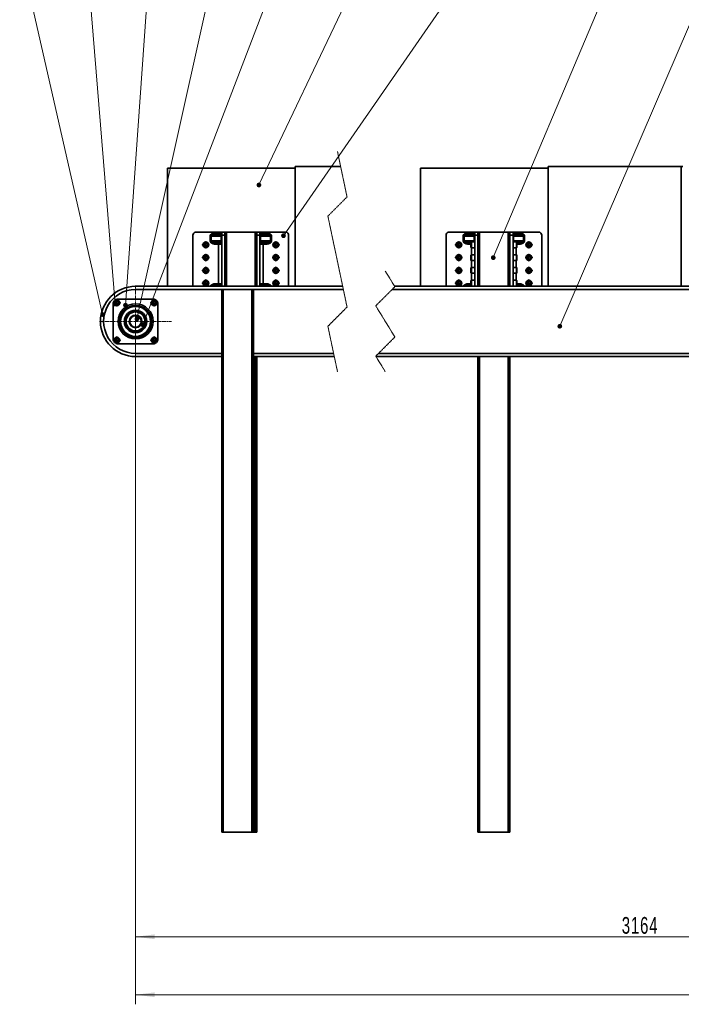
# Model space of a CAD drawing. Header units: millimetres. Extents: x -3920 to 13915, y -406 to 12209.
# Tile 11 of 88: x -1706 to 368, y 7554 to 10639. Entities that reach past the tile are written whole.
import ezdxf

# ---------------------------------------------------------------- set-up
doc = ezdxf.new("R2010")
doc.units = ezdxf.units.MM
doc.linetypes.add('HIDDEN', pattern=[1.905, 1.27, -0.635])
doc.linetypes.add('点画线', pattern=[18, 12, -2, 2, -2])
doc.layers.get('0').update_dxf_attribs({"lineweight": 35})
for name, color, linetype, lineweight in [('中心线层', 1, '点画线', 18), ('几何体', 7, 'Continuous', 35), ('尺寸线层', 3, 'Continuous', 18), ('折断线', 4, 'HIDDEN', 18), ('细实线层', 7, 'Continuous', 18)]:
    doc.layers.add(name, color=color, linetype=linetype, lineweight=lineweight)
doc.styles.add('标准', font='txt', dxfattribs={"width": 0.667})
doc.dimstyles.new('GB_尺寸', dxfattribs={"dimtxt": 3.5, "dimasz": 4, "dimexe": 2, "dimexo": 0, "dimtad": 1, "dimdsep": 46, "dimtxsty": '标准', "dimblk": '_CAXARROW', "dimcen": 0, "dimdle": 8, "dimazin": 2, "dimtfac": 0.707107, "dimtdec": 3, "dimtmove": 2, "dimatfit": 3, "dimfxl": 0, "dimfrac": 2, "dimtolj": 1, "dimarcsym": 0})

# ---------------------------------------------------------------- blocks, each defined once
blk = doc.blocks.new('*X5')
at = {"layer": '细实线层', "lineweight": 18}
h = blk.add_hatch(color=0, dxfattribs=at)
edge = h.paths.add_edge_path(flags=0)
edge.add_arc((0, 0), 7.5, 0, 360)
at = {"layer": '细实线层', "color": 0}
for p, q in [((-401.4, 1759.8), (-551.4, 1759.8)), ((0, 0), (-401.4, 1759.8))]:
    blk.add_line(p, q, dxfattribs=at)
at = {"layer": '细实线层', "color": 0, "lineweight": 18, "insert": (-476.4, 1782.3), "char_height": 75, "width": 255, "attachment_point": 8, "line_spacing_factor": 1.15057, "style": '标准'}
blk.add_mtext('\\T1.1;1', dxfattribs=at)
blk = doc.blocks.new('*X6')
at = {"layer": '细实线层', "lineweight": 18}
h = blk.add_hatch(color=0, dxfattribs=at)
edge = h.paths.add_edge_path(flags=0)
edge.add_arc((0, 0), 7.5, 0, 360)
at = {"layer": '细实线层', "color": 0}
for p, q in [((-141.4, 1727), (-291.4, 1727)), ((0, 0), (-141.4, 1727))]:
    blk.add_line(p, q, dxfattribs=at)
at = {"layer": '细实线层', "color": 0, "lineweight": 18, "insert": (-216.4, 1749.5), "char_height": 75, "width": 255, "attachment_point": 8, "line_spacing_factor": 1.15057, "style": '标准'}
blk.add_mtext('\\T1.1;2', dxfattribs=at)
blk = doc.blocks.new('*X7')
at = {"layer": '细实线层', "lineweight": 18}
h = blk.add_hatch(color=0, dxfattribs=at)
edge = h.paths.add_edge_path(flags=0)
edge.add_arc((0, 0), 7.5, 0, 360)
at = {"layer": '细实线层', "color": 0}
for p, q in [((0, 0), (121.7, 1730.5)), ((121.7, 1730.5), (271.7, 1730.5))]:
    blk.add_line(p, q, dxfattribs=at)
at = {"layer": '细实线层', "color": 0, "lineweight": 18, "insert": (196.7, 1753), "char_height": 75, "width": 255, "attachment_point": 8, "line_spacing_factor": 1.15057, "style": '标准'}
blk.add_mtext('\\T1.1;3', dxfattribs=at)
blk = doc.blocks.new('*X8')
at = {"layer": '细实线层', "lineweight": 18}
h = blk.add_hatch(color=0, dxfattribs=at)
edge = h.paths.add_edge_path(flags=0)
edge.add_arc((0, 0), 7.5, 0, 360)
at = {"layer": '细实线层', "color": 0}
for p, q in [((0, 0), (394.2, 1773.8)), ((394.2, 1773.8), (544.2, 1773.8))]:
    blk.add_line(p, q, dxfattribs=at)
at = {"layer": '细实线层', "color": 0, "lineweight": 18, "insert": (469.2, 1796.3), "char_height": 75, "width": 255, "attachment_point": 8, "line_spacing_factor": 1.15057, "style": '标准'}
blk.add_mtext('\\T1.1;4', dxfattribs=at)
blk = doc.blocks.new('*X9')
at = {"layer": '细实线层', "lineweight": 18}
h = blk.add_hatch(color=0, dxfattribs=at)
edge = h.paths.add_edge_path(flags=0)
edge.add_arc((0, 0), 7.5, 0, 360)
at = {"layer": '细实线层', "color": 0}
for p, q in [((0, 0), (686.8, 1791.9)), ((686.8, 1791.9), (836.8, 1791.9))]:
    blk.add_line(p, q, dxfattribs=at)
at = {"layer": '细实线层', "color": 0, "lineweight": 18, "insert": (761.8, 1814.4), "char_height": 75, "width": 255, "attachment_point": 8, "line_spacing_factor": 1.15057, "style": '标准'}
blk.add_mtext('\\T1.1;5', dxfattribs=at)
blk = doc.blocks.new('*X10')
at = {"layer": '细实线层', "lineweight": 18}
h = blk.add_hatch(color=0, dxfattribs=at)
edge = h.paths.add_edge_path(flags=0)
edge.add_arc((0, 0), 7.5, 0, 360)
at = {"layer": '细实线层', "color": 0}
for p, q in [((0, 0), (644.2, 1353.9)), ((644.2, 1353.9), (794.2, 1353.9))]:
    blk.add_line(p, q, dxfattribs=at)
at = {"layer": '细实线层', "color": 0, "lineweight": 18, "insert": (719.2, 1376.4), "char_height": 75, "width": 255, "attachment_point": 8, "line_spacing_factor": 1.15057, "style": '标准'}
blk.add_mtext('\\T1.1;6', dxfattribs=at)
blk = doc.blocks.new('*X11')
at = {"layer": '细实线层', "lineweight": 18}
h = blk.add_hatch(color=0, dxfattribs=at)
edge = h.paths.add_edge_path(flags=0)
edge.add_arc((0, 0), 7.5, 0, 360)
at = {"layer": '细实线层', "color": 0}
for p, q in [((0, 0), (1048.7, 1512.9)), ((1048.7, 1512.9), (1198.7, 1512.9))]:
    blk.add_line(p, q, dxfattribs=at)
at = {"layer": '细实线层', "color": 0, "lineweight": 18, "insert": (1123.7, 1535.4), "char_height": 75, "width": 255, "attachment_point": 8, "line_spacing_factor": 1.15057, "style": '标准'}
blk.add_mtext('\\T1.1;7', dxfattribs=at)
blk = doc.blocks.new('*X12')
at = {"layer": '细实线层', "lineweight": 18}
h = blk.add_hatch(color=0, dxfattribs=at)
edge = h.paths.add_edge_path(flags=0)
edge.add_arc((0, 0), 7.5, 0, 360)
at = {"layer": '细实线层', "color": 0}
for p, q in [((0, 0), (667.1, 1581.6)), ((667.1, 1581.6), (817.1, 1581.6))]:
    blk.add_line(p, q, dxfattribs=at)
at = {"layer": '细实线层', "color": 0, "lineweight": 18, "insert": (742.1, 1604.1), "char_height": 75, "width": 255, "attachment_point": 8, "line_spacing_factor": 1.15057, "style": '标准'}
blk.add_mtext('\\T1.1;8', dxfattribs=at)
blk = doc.blocks.new('*X13')
at = {"layer": '细实线层', "lineweight": 18}
h = blk.add_hatch(color=0, dxfattribs=at)
edge = h.paths.add_edge_path(flags=0)
edge.add_arc((0, 0), 7.5, 0, 360)
at = {"layer": '细实线层', "color": 0}
for p, q in [((0, 0), (772.4, 1796.5)), ((772.4, 1796.5), (922.4, 1796.5))]:
    blk.add_line(p, q, dxfattribs=at)
at = {"layer": '细实线层', "color": 0, "lineweight": 18, "insert": (847.4, 1819), "char_height": 75, "width": 255, "attachment_point": 8, "line_spacing_factor": 1.15057, "style": '标准'}
blk.add_mtext('\\T1.1;9', dxfattribs=at)
blk = doc.blocks.new('*X119')
at = {"layer": '尺寸线层', "linetype": 'Continuous'}
for points in [[(-1342.7, 7584.1), (-1282.7, 7591.6), (-1282.7, 7576.6)], [(2450.7, 7584.1), (2390.7, 7591.6), (2390.7, 7576.6)]]:
    blk.add_hatch(color=0, dxfattribs=at).paths.add_polyline_path(points, flags=0)
at = {"layer": '尺寸线层', "color": 0, "linetype": 'Continuous'}
for p, q in [((-1342.7, 9693.9), (-1342.7, 7554.1)), ((2450.7, 9693.9), (2450.7, 7554.1)), ((-1342.7, 7584.1), (2450.7, 7584.1))]:
    blk.add_line(p, q, dxfattribs=at)
at = {"layer": '尺寸线层', "color": 0, "insert": (554, 7619.5), "char_height": 52.5, "width": 248.416, "attachment_point": 5, "line_spacing_factor": 1.15057, "style": '标准'}
blk.add_mtext('\\T1.1;21000', dxfattribs=at)
blk = doc.blocks.new('_CAXARROW')
blk.add_hatch(color=0).paths.add_polyline_path([(0, 0), (-1, 0.125), (-1, -0.125)], flags=0)
blk = doc.blocks.new('*X120')
at = {"layer": '尺寸线层', "linetype": 'Continuous'}
for points in [[(-1342.7, 7765.8), (-1282.7, 7758.3), (-1282.7, 7773.3)], [(1820.7, 7765.8), (1760.7, 7758.3), (1760.7, 7773.3)]]:
    blk.add_hatch(color=0, dxfattribs=at).paths.add_polyline_path(points, flags=0)
at = {"layer": '尺寸线层', "color": 0, "linetype": 'Continuous'}
for p, q in [((-1342.7, 9693.9), (-1342.7, 7735.8)), ((1820.7, 9709), (1820.7, 7735.8)), ((1820.7, 7765.8), (-1342.7, 7765.8))]:
    blk.add_line(p, q, dxfattribs=at)
at = {"layer": '尺寸线层', "color": 0, "insert": (239, 7801.1), "char_height": 52.5, "width": 188.3, "attachment_point": 5, "line_spacing_factor": 1.15057, "style": '标准'}
blk.add_mtext('\\T1.1;3164', dxfattribs=at)

msp = doc.modelspace()

# ---------------------------------------------------------------- linework, layer by layer
at = {"layer": '中心线层'}
for p, q in [((-1122.736, 9921.895), (-1122.736, 9945.895)), ((-902.736, 9921.895), (-902.736, 9945.895)), ((-329.326, 9921.895), (-329.326, 9945.895)), ((-109.325, 9921.895), (-109.325, 9945.895)), ((-1134.736, 9933.895), (-1110.736, 9933.895)), ((-1122.736, 9881.895), (-1122.736, 9905.895)), ((-914.736, 9933.895), (-890.736, 9933.895)), ((-902.736, 9881.895), (-902.736, 9905.895)), ((-341.326, 9933.895), (-317.326, 9933.895)), ((-329.326, 9881.895), (-329.326, 9905.895)), ((-121.326, 9933.895), (-97.325, 9933.895)), ((-109.325, 9881.895), (-109.325, 9905.895)), ((-1134.736, 9893.895), (-1110.736, 9893.895)), ((-914.736, 9893.895), (-890.736, 9893.895)), ((-341.326, 9893.895), (-317.326, 9893.895)), ((-121.326, 9893.895), (-97.325, 9893.895)), ((-1134.736, 9853.895), (-1110.736, 9853.895)), ((-1122.736, 9841.895), (-1122.736, 9865.895)), ((-914.736, 9853.895), (-890.736, 9853.895)), ((-902.736, 9841.895), (-902.736, 9865.895)), ((-341.326, 9853.895), (-317.326, 9853.895)), ((-329.326, 9841.895), (-329.326, 9865.895)), ((-121.326, 9853.895), (-97.325, 9853.895)), ((-109.325, 9841.895), (-109.325, 9865.895)), ((-1134.736, 9813.895), (-1110.736, 9813.895)), ((-1122.736, 9801.895), (-1122.736, 9825.895)), ((-914.736, 9813.895), (-890.736, 9813.895)), ((-902.736, 9801.895), (-902.736, 9825.895)), ((-341.326, 9813.895), (-317.326, 9813.895)), ((-329.326, 9801.895), (-329.326, 9825.895)), ((-121.326, 9813.895), (-97.325, 9813.895)), ((-109.325, 9801.895), (-109.325, 9825.895)), ((-1342.736, 9580.895), (-1342.736, 9806.895)), ((-1413.072, 9752.231), (-1389.072, 9752.231)), ((-1401.072, 9740.231), (-1401.072, 9764.231)), ((-1296.4, 9752.231), (-1272.4, 9752.231)), ((-1284.4, 9740.231), (-1284.4, 9764.231)), ((-1455.736, 9693.895), (-1229.736, 9693.895)), ((-1413.072, 9635.559), (-1389.072, 9635.559)), ((-1401.072, 9623.559), (-1401.072, 9647.559)), ((-1296.4, 9635.559), (-1272.4, 9635.559)), ((-1284.4, 9623.559), (-1284.4, 9647.559))]:
    msp.add_line(p, q, dxfattribs=at)
at = {"layer": '几何体'}
for p, q in [((-1242.736, 10173.895), (-1242.736, 9803.895)), ((-1242.736, 10173.895), (-842.736, 10173.895)), ((-842.736, 10173.895), (-842.736, 10178.895)), ((-842.736, 10178.895), (-699.634, 10178.895)), ((-842.736, 9803.895), (-842.736, 10173.895)), ((-449.325, 10173.895), (-449.325, 9803.895)), ((-449.325, 10173.895), (-49.325, 10173.895)), ((-49.325, 10173.895), (-49.325, 10178.895)), ((-49.325, 10178.895), (368.169, 10178.895)), ((-49.325, 9803.895), (-49.325, 10173.895)), ((368.169, 9803.895), (368.169, 10178.895)), ((368.169, 10178.895), (372.584, 10178.895)), ((-1082.736, 9973.895), (-1152.736, 9973.895)), ((-1094.807, 9966.395), (-1094.807, 9971.395)), ((-1094.807, 9971.395), (-1082.736, 9971.395)), ((-1094.807, 9966.395), (-1077.736, 9966.395)), ((-1082.736, 9973.895), (-1082.736, 9971.395)), ((-1072.736, 9973.895), (-1082.736, 9973.895)), ((-1082.736, 9966.395), (-1082.736, 9971.395)), ((-1082.736, 9971.395), (-1072.736, 9971.395)), ((-1072.736, 9963.895), (-1072.736, 9973.895)), ((-1072.736, 9973.895), (-1062.736, 9973.895)), ((-1062.736, 9973.895), (-1062.736, 9972.555)), ((-1062.736, 9973.895), (-1057.736, 9973.895)), ((-1062.736, 9972.555), (-1062.736, 9963.895)), ((-1057.736, 9973.895), (-967.736, 9973.895)), ((-1057.736, 9973.895), (-1057.736, 9803.895)), ((-967.736, 9973.895), (-962.736, 9973.895)), ((-967.736, 9973.895), (-967.736, 9803.895)), ((-962.736, 9973.895), (-962.736, 9972.555)), ((-962.736, 9973.895), (-952.736, 9973.895)), ((-962.736, 9963.895), (-962.736, 9972.555)), ((-952.736, 9973.895), (-952.736, 9963.895)), ((-942.736, 9973.895), (-952.736, 9973.895)), ((-952.736, 9971.395), (-942.736, 9971.395)), ((-947.736, 9966.395), (-930.665, 9966.395)), ((-942.736, 9971.395), (-942.736, 9973.895)), ((-872.736, 9973.895), (-942.736, 9973.895)), ((-942.736, 9971.395), (-942.736, 9966.395)), ((-942.736, 9971.395), (-930.665, 9971.395)), ((-930.665, 9971.395), (-930.665, 9966.395)), ((-289.325, 9973.895), (-359.325, 9973.895)), ((-301.396, 9966.395), (-301.396, 9971.395)), ((-301.396, 9971.395), (-289.325, 9971.395)), ((-301.396, 9966.395), (-284.326, 9966.395)), ((-289.325, 9973.895), (-289.325, 9971.395)), ((-279.325, 9973.895), (-289.325, 9973.895)), ((-289.325, 9966.395), (-289.325, 9971.395)), ((-289.325, 9971.395), (-279.325, 9971.395)), ((-279.325, 9963.895), (-279.325, 9973.895)), ((-279.325, 9973.895), (-269.325, 9973.895)), ((-269.325, 9973.895), (-269.325, 9972.555)), ((-269.325, 9973.895), (-264.326, 9973.895)), ((-269.325, 9972.555), (-269.325, 9963.895)), ((-264.326, 9973.895), (-174.325, 9973.895)), ((-264.326, 9973.895), (-264.326, 9803.895)), ((-174.325, 9973.895), (-169.325, 9973.895)), ((-174.325, 9973.895), (-174.325, 9803.895)), ((-169.325, 9973.895), (-169.325, 9972.555)), ((-169.325, 9973.895), (-159.326, 9973.895)), ((-169.325, 9963.895), (-169.325, 9972.555)), ((-159.326, 9973.895), (-159.326, 9963.895)), ((-149.325, 9973.895), (-159.326, 9973.895)), ((-159.326, 9971.395), (-149.325, 9971.395)), ((-154.325, 9966.395), (-137.254, 9966.395)), ((-149.325, 9971.395), (-149.325, 9973.895)), ((-79.326, 9973.895), (-149.325, 9973.895)), ((-149.325, 9971.395), (-149.325, 9966.395)), ((-149.325, 9971.395), (-137.254, 9971.395)), ((-137.254, 9971.395), (-137.254, 9966.395)), ((-1162.736, 9803.895), (-1162.736, 9963.895)), ((-1128.296, 9935.45), (-1124.169, 9939.488)), ((-1126.863, 9929.857), (-1128.296, 9935.45)), ((-1124.169, 9939.488), (-1118.609, 9937.933)), ((-1118.609, 9937.933), (-1117.176, 9932.34)), ((-1105.414, 9961.395), (-1108.949, 9961.395)), ((-1108.949, 9946.395), (-1108.949, 9961.395)), ((-1105.414, 9946.395), (-1108.949, 9946.395)), ((-1074.2, 9961.395), (-1105.414, 9961.395)), ((-1105.414, 9961.395), (-1105.414, 9946.395)), ((-1105.414, 9946.395), (-1074.2, 9946.395)), ((-1077.736, 9941.395), (-1094.807, 9941.395)), ((-1094.807, 9936.395), (-1094.807, 9941.395)), ((-1082.736, 9936.395), (-1094.807, 9936.395)), ((-1082.736, 9936.395), (-1082.736, 9941.395)), ((-1072.736, 9936.395), (-1082.736, 9936.395)), ((-1082.736, 9936.395), (-1082.736, 9811.395)), ((-1072.736, 9961.395), (-1074.2, 9961.395)), ((-1074.2, 9946.395), (-1074.2, 9961.395)), ((-1072.736, 9946.395), (-1074.2, 9946.395)), ((-1062.736, 9963.895), (-1072.736, 9963.895)), ((-1072.736, 9963.895), (-1072.736, 9803.895)), ((-1062.736, 9963.895), (-1062.736, 9803.895)), ((-952.736, 9963.895), (-962.736, 9963.895)), ((-962.736, 9803.895), (-962.736, 9963.895)), ((-952.736, 9803.895), (-952.736, 9963.895)), ((-951.272, 9961.395), (-952.736, 9961.395)), ((-951.272, 9946.395), (-952.736, 9946.395)), ((-942.736, 9936.395), (-952.736, 9936.395)), ((-951.272, 9961.395), (-951.272, 9946.395)), ((-920.058, 9961.395), (-951.272, 9961.395)), ((-951.272, 9946.395), (-920.058, 9946.395)), ((-930.665, 9941.395), (-947.736, 9941.395)), ((-942.736, 9941.395), (-942.736, 9936.395)), ((-942.736, 9811.395), (-942.736, 9936.395)), ((-930.665, 9936.395), (-942.736, 9936.395)), ((-930.665, 9941.395), (-930.665, 9936.395)), ((-920.058, 9946.395), (-920.058, 9961.395)), ((-916.523, 9961.395), (-920.058, 9961.395)), ((-916.523, 9946.395), (-920.058, 9946.395)), ((-916.523, 9961.395), (-916.523, 9946.395)), ((-908.28, 9935.506), (-904.112, 9939.502)), ((-906.903, 9929.899), (-908.28, 9935.506)), ((-904.112, 9939.502), (-898.569, 9937.891)), ((-898.569, 9937.891), (-897.192, 9932.284)), ((-862.736, 9963.895), (-862.736, 9803.895)), ((-369.326, 9803.895), (-369.326, 9963.895)), ((-334.886, 9935.45), (-330.759, 9939.488)), ((-333.452, 9929.857), (-334.886, 9935.45)), ((-330.759, 9939.488), (-325.199, 9937.933)), ((-325.199, 9937.933), (-323.765, 9932.34)), ((-312.003, 9961.395), (-315.539, 9961.395)), ((-315.539, 9946.395), (-315.539, 9961.395)), ((-312.003, 9946.395), (-315.539, 9946.395)), ((-312.003, 9961.395), (-312.003, 9946.395)), ((-280.79, 9961.395), (-312.003, 9961.395)), ((-312.003, 9946.395), (-280.79, 9946.395)), ((-291.325, 9941.395), (-301.396, 9941.395)), ((-301.396, 9936.395), (-301.396, 9941.395)), ((-291.325, 9936.395), (-301.396, 9936.395)), ((-291.325, 9926.395), (-291.325, 9941.395)), ((-279.325, 9942.895), (-289.825, 9942.895)), ((-289.825, 9942.895), (-289.825, 9924.895)), ((-279.325, 9961.395), (-280.79, 9961.395)), ((-280.79, 9946.395), (-280.79, 9961.395)), ((-279.325, 9946.395), (-280.79, 9946.395)), ((-269.325, 9963.895), (-279.325, 9963.895)), ((-279.325, 9963.895), (-279.325, 9803.895)), ((-269.325, 9963.895), (-269.325, 9803.895)), ((-159.326, 9963.895), (-169.325, 9963.895)), ((-169.325, 9803.895), (-169.325, 9963.895)), ((-159.326, 9803.895), (-159.326, 9963.895)), ((-157.861, 9961.395), (-159.326, 9961.395)), ((-157.861, 9946.395), (-159.326, 9946.395)), ((-148.826, 9942.895), (-159.326, 9942.895)), ((-157.861, 9961.395), (-157.861, 9946.395)), ((-126.648, 9961.395), (-157.861, 9961.395)), ((-157.861, 9946.395), (-126.648, 9946.395)), ((-148.826, 9924.895), (-148.826, 9942.895)), ((-137.254, 9941.395), (-147.325, 9941.395)), ((-147.325, 9941.395), (-147.325, 9926.395)), ((-137.254, 9936.395), (-147.325, 9936.395)), ((-137.254, 9941.395), (-137.254, 9936.395)), ((-126.648, 9946.395), (-126.648, 9961.395)), ((-123.112, 9961.395), (-126.648, 9961.395)), ((-123.112, 9946.395), (-126.648, 9946.395)), ((-123.112, 9961.395), (-123.112, 9946.395)), ((-114.87, 9935.506), (-110.702, 9939.502)), ((-113.493, 9929.899), (-114.87, 9935.506)), ((-110.702, 9939.502), (-105.158, 9937.891)), ((-105.158, 9937.891), (-103.781, 9932.284)), ((-69.325, 9963.895), (-69.325, 9803.895)), ((-1121.302, 9928.302), (-1126.863, 9929.857)), ((-1117.176, 9932.34), (-1121.302, 9928.302)), ((-901.359, 9928.288), (-906.903, 9929.899)), ((-897.192, 9932.284), (-901.359, 9928.288)), ((-327.892, 9928.302), (-333.452, 9929.857)), ((-323.765, 9932.34), (-327.892, 9928.302)), ((-289.825, 9924.895), (-279.325, 9924.895)), ((-289.325, 9924.895), (-289.325, 9902.895)), ((-159.326, 9924.895), (-148.826, 9924.895)), ((-149.325, 9902.895), (-149.325, 9924.895)), ((-107.949, 9928.288), (-113.493, 9929.899)), ((-103.781, 9932.284), (-107.949, 9928.288)), ((-1128.296, 9895.45), (-1124.169, 9899.488)), ((-1126.863, 9889.857), (-1128.296, 9895.45)), ((-1121.302, 9888.302), (-1126.863, 9889.857)), ((-1124.169, 9899.488), (-1118.609, 9897.933)), ((-1117.176, 9892.34), (-1121.302, 9888.302)), ((-1118.609, 9897.933), (-1117.176, 9892.34)), ((-908.28, 9895.506), (-904.112, 9899.502)), ((-906.903, 9889.899), (-908.28, 9895.506)), ((-901.359, 9888.288), (-906.903, 9889.899)), ((-904.112, 9899.502), (-898.569, 9897.891)), ((-897.192, 9892.284), (-901.359, 9888.288)), ((-898.569, 9897.891), (-897.192, 9892.284)), ((-334.886, 9895.45), (-330.759, 9899.488)), ((-333.452, 9889.857), (-334.886, 9895.45)), ((-327.892, 9888.302), (-333.452, 9889.857)), ((-330.759, 9899.488), (-325.199, 9897.933)), ((-323.765, 9892.34), (-327.892, 9888.302)), ((-325.199, 9897.933), (-323.765, 9892.34)), ((-291.325, 9886.395), (-291.325, 9901.395)), ((-279.325, 9902.895), (-289.825, 9902.895)), ((-289.825, 9902.895), (-289.825, 9884.895)), ((-289.825, 9884.895), (-279.325, 9884.895)), ((-289.325, 9884.895), (-289.325, 9862.895)), ((-148.826, 9902.895), (-159.326, 9902.895)), ((-159.326, 9884.895), (-148.826, 9884.895)), ((-149.325, 9862.895), (-149.325, 9884.895)), ((-148.826, 9884.895), (-148.826, 9902.895)), ((-147.325, 9901.395), (-147.325, 9886.395)), ((-114.87, 9895.506), (-110.702, 9899.502)), ((-113.493, 9889.899), (-114.87, 9895.506)), ((-107.949, 9888.288), (-113.493, 9889.899)), ((-110.702, 9899.502), (-105.158, 9897.891)), ((-103.781, 9892.284), (-107.949, 9888.288)), ((-105.158, 9897.891), (-103.781, 9892.284)), ((-1128.296, 9855.45), (-1124.169, 9859.488)), ((-1126.863, 9849.857), (-1128.296, 9855.45)), ((-1121.302, 9848.302), (-1126.863, 9849.857)), ((-1124.169, 9859.488), (-1118.609, 9857.933)), ((-1117.176, 9852.34), (-1121.302, 9848.302)), ((-1118.609, 9857.933), (-1117.176, 9852.34)), ((-908.28, 9855.506), (-904.112, 9859.502)), ((-906.903, 9849.899), (-908.28, 9855.506)), ((-901.359, 9848.288), (-906.903, 9849.899)), ((-904.112, 9859.502), (-898.569, 9857.891)), ((-897.192, 9852.284), (-901.359, 9848.288)), ((-898.569, 9857.891), (-897.192, 9852.284)), ((-334.886, 9855.45), (-330.759, 9859.488)), ((-333.452, 9849.857), (-334.886, 9855.45)), ((-327.892, 9848.302), (-333.452, 9849.857)), ((-330.759, 9859.488), (-325.199, 9857.933)), ((-323.765, 9852.34), (-327.892, 9848.302)), ((-325.199, 9857.933), (-323.765, 9852.34)), ((-291.325, 9846.395), (-291.325, 9861.395)), ((-279.325, 9862.895), (-289.825, 9862.895)), ((-289.825, 9862.895), (-289.825, 9844.895)), ((-289.825, 9844.895), (-279.325, 9844.895)), ((-289.325, 9844.895), (-289.325, 9822.895)), ((-148.826, 9862.895), (-159.326, 9862.895)), ((-159.326, 9844.895), (-148.826, 9844.895)), ((-149.325, 9822.895), (-149.325, 9844.895)), ((-148.826, 9844.895), (-148.826, 9862.895)), ((-147.325, 9861.395), (-147.325, 9846.395)), ((-114.87, 9855.506), (-110.702, 9859.502)), ((-113.493, 9849.899), (-114.87, 9855.506)), ((-107.949, 9848.288), (-113.493, 9849.899)), ((-110.702, 9859.502), (-105.158, 9857.891)), ((-103.781, 9852.284), (-107.949, 9848.288)), ((-105.158, 9857.891), (-103.781, 9852.284)), ((-1128.296, 9815.45), (-1124.169, 9819.488)), ((-1126.863, 9809.857), (-1128.296, 9815.45)), ((-1124.169, 9819.488), (-1118.609, 9817.933)), ((-1117.176, 9812.34), (-1121.302, 9808.302)), ((-1118.609, 9817.933), (-1117.176, 9812.34)), ((-1094.807, 9806.395), (-1094.807, 9811.395)), ((-1094.807, 9811.395), (-1082.736, 9811.395)), ((-1082.736, 9811.395), (-1072.736, 9811.395)), ((-1082.736, 9806.395), (-1082.736, 9811.395)), ((-952.736, 9811.395), (-942.736, 9811.395)), ((-942.736, 9811.395), (-942.736, 9806.395)), ((-942.736, 9811.395), (-930.665, 9811.395)), ((-930.665, 9811.395), (-930.665, 9806.395)), ((-908.28, 9815.506), (-904.112, 9819.502)), ((-906.903, 9809.899), (-908.28, 9815.506)), ((-904.112, 9819.502), (-898.569, 9817.891)), ((-897.192, 9812.284), (-901.359, 9808.288)), ((-898.569, 9817.891), (-897.192, 9812.284)), ((-334.886, 9815.45), (-330.759, 9819.488)), ((-333.452, 9809.857), (-334.886, 9815.45)), ((-330.759, 9819.488), (-325.199, 9817.933)), ((-323.765, 9812.34), (-327.892, 9808.302)), ((-325.199, 9817.933), (-323.765, 9812.34)), ((-301.396, 9806.395), (-301.396, 9811.395)), ((-301.396, 9811.395), (-291.325, 9811.395)), ((-291.325, 9806.395), (-291.325, 9821.395)), ((-279.325, 9822.895), (-289.825, 9822.895)), ((-289.825, 9822.895), (-289.825, 9804.895)), ((-148.826, 9822.895), (-159.326, 9822.895)), ((-148.826, 9804.895), (-148.826, 9822.895)), ((-147.325, 9821.395), (-147.325, 9806.395)), ((-147.325, 9811.395), (-137.254, 9811.395)), ((-137.254, 9811.395), (-137.254, 9806.395)), ((-114.87, 9815.506), (-110.702, 9819.502)), ((-113.493, 9809.899), (-114.87, 9815.506)), ((-110.702, 9819.502), (-105.158, 9817.891)), ((-103.781, 9812.284), (-107.949, 9808.288)), ((-105.158, 9817.891), (-103.781, 9812.284)), ((-1342.736, 9803.895), (-693.348, 9803.895)), ((-1342.736, 9793.895), (-1072.736, 9793.895)), ((-1121.302, 9808.302), (-1126.863, 9809.857)), ((-1094.807, 9806.395), (-1077.736, 9806.395)), ((-1072.736, 9793.895), (-1072.736, 8093.895)), ((-1072.736, 9793.895), (-1067.736, 9793.895)), ((-1067.736, 9793.895), (-1067.736, 8093.895)), ((-1067.736, 9793.895), (-977.736, 9793.895)), ((-977.736, 9793.895), (-977.736, 8093.895)), ((-977.736, 9793.895), (-972.736, 9793.895)), ((-972.736, 9793.895), (-972.736, 8093.895)), ((-972.736, 9793.895), (-691.243, 9793.895)), ((-947.736, 9806.395), (-930.665, 9806.395)), ((-901.359, 9808.288), (-906.903, 9809.899)), ((-538.469, 9793.895), (1754.838, 9793.895)), ((-530.386, 9803.895), (1783.855, 9803.895)), ((-327.892, 9808.302), (-333.452, 9809.857)), ((-301.396, 9806.395), (-291.325, 9806.395)), ((-289.825, 9804.895), (-279.325, 9804.895)), ((-159.326, 9804.895), (-148.826, 9804.895)), ((-147.325, 9806.395), (-137.254, 9806.395)), ((-107.949, 9808.288), (-113.493, 9809.899)), ((-1406.843, 9752.037), (-1404.126, 9757.131)), ((-1403.788, 9747.137), (-1406.843, 9752.037)), ((-1404.126, 9757.131), (-1398.356, 9757.326)), ((-1398.356, 9757.326), (-1395.303, 9752.426)), ((-1395.303, 9752.426), (-1398.019, 9747.332)), ((-1397.736, 9763.895), (-1287.736, 9763.895)), ((-1289.494, 9754.948), (-1284.594, 9758.002)), ((-1289.3, 9749.178), (-1289.494, 9754.948)), ((-1284.594, 9758.002), (-1279.5, 9755.285)), ((-1279.305, 9749.515), (-1284.205, 9746.461)), ((-1279.5, 9755.285), (-1279.305, 9749.515)), ((-1412.736, 9638.895), (-1412.736, 9748.895)), ((-1398.019, 9747.332), (-1403.788, 9747.137)), ((-1325.415, 9723.895), (-1360.057, 9723.895)), ((-1356.518, 9724.246), (-1356.635, 9723.898)), ((-1321.71, 9719.76), (-1322.858, 9719.505)), ((-1284.205, 9746.461), (-1289.3, 9749.178)), ((-1272.736, 9748.895), (-1272.736, 9638.895)), ((-1375.664, 9690.911), (-1375.91, 9690.634)), ((-1365.788, 9672.712), (-1365.286, 9672.959)), ((-1360.057, 9663.895), (-1325.415, 9663.895)), ((-1354.958, 9663.877), (-1354.604, 9662.746)), ((-1329.734, 9663.202), (-1328.421, 9663.792)), ((-1406.167, 9638.275), (-1401.267, 9641.329)), ((-1405.972, 9632.505), (-1406.167, 9638.275)), ((-1400.878, 9629.788), (-1405.972, 9632.505)), ((-1401.267, 9641.329), (-1396.172, 9638.613)), ((-1395.978, 9632.842), (-1400.878, 9629.788)), ((-1396.172, 9638.613), (-1395.978, 9632.842)), ((-1290.169, 9635.364), (-1287.453, 9640.458)), ((-1287.116, 9630.464), (-1290.169, 9635.364)), ((-1287.453, 9640.458), (-1281.684, 9640.653)), ((-1281.346, 9630.659), (-1287.116, 9630.464)), ((-1281.684, 9640.653), (-1278.629, 9635.753)), ((-1278.629, 9635.753), (-1281.346, 9630.659)), ((-1287.736, 9623.895), (-1397.736, 9623.895)), ((-1072.736, 9593.895), (-1342.736, 9593.895)), ((-1072.736, 9583.895), (-1342.736, 9583.895)), ((-721.782, 9593.895), (-972.736, 9593.895)), ((-719.679, 9583.895), (-972.736, 9583.895)), ((-967.736, 9583.895), (-967.736, 8093.895)), ((-962.736, 9583.895), (-962.736, 8093.895)), ((1670.675, 9583.895), (-588.927, 9583.895)), ((1670.675, 9593.895), (-580.844, 9593.895)), ((-269.325, 9583.895), (-269.325, 8093.895)), ((-264.326, 9583.895), (-264.326, 8093.895)), ((-174.325, 9583.895), (-174.325, 8093.895)), ((-169.325, 9583.895), (-169.325, 8093.895)), ((-1072.736, 8093.895), (-1067.736, 8093.895)), ((-1067.736, 8093.895), (-977.736, 8093.895)), ((-977.736, 8093.895), (-972.736, 8093.895)), ((-972.736, 8093.895), (-967.736, 8093.895)), ((-967.736, 8093.895), (-962.736, 8093.895)), ((-269.325, 8093.895), (-264.326, 8093.895)), ((-264.326, 8093.895), (-174.325, 8093.895)), ((-174.325, 8093.895), (-169.325, 8093.895))]:
    msp.add_line(p, q, dxfattribs=at)
for points in [[(-1094.807, 9971.395), (-1097.263, 9971.243), (-1099.644, 9970.792), (-1101.878, 9970.055), (-1103.898, 9969.055), (-1105.64, 9967.823), (-1107.054, 9966.395), (-1108.096, 9964.815), (-1108.734, 9963.131), (-1108.949, 9961.395)], [(-1105.414, 9961.395), (-1105.253, 9962.263), (-1104.774, 9963.105), (-1103.992, 9963.895), (-1102.932, 9964.609), (-1101.625, 9965.225), (-1100.111, 9965.725), (-1098.435, 9966.093), (-1096.649, 9966.319), (-1094.807, 9966.395)], [(-1077.736, 9966.395), (-1077.122, 9966.319), (-1076.526, 9966.093), (-1075.968, 9965.725), (-1075.463, 9965.225), (-1075.027, 9964.609), (-1074.674, 9963.895), (-1074.414, 9963.105), (-1074.254, 9962.263), (-1074.2, 9961.395)], [(-951.272, 9961.395), (-951.217, 9962.263), (-951.058, 9963.105), (-950.798, 9963.895), (-950.444, 9964.609), (-950.008, 9965.225), (-949.504, 9965.725), (-948.945, 9966.093), (-948.35, 9966.319), (-947.736, 9966.395)], [(-916.523, 9961.395), (-916.737, 9963.131), (-917.375, 9964.815), (-918.418, 9966.395), (-919.831, 9967.823), (-921.574, 9969.055), (-923.594, 9970.055), (-925.828, 9970.792), (-928.209, 9971.243), (-930.665, 9971.395)], [(-930.665, 9966.395), (-928.595, 9966.299), (-926.606, 9966.014), (-924.772, 9965.552), (-923.165, 9964.931), (-921.846, 9964.173), (-920.866, 9963.308), (-920.262, 9962.37), (-920.058, 9961.395)], [(-301.396, 9971.395), (-303.852, 9971.243), (-306.233, 9970.792), (-308.467, 9970.055), (-310.487, 9969.055), (-312.23, 9967.823), (-313.644, 9966.395), (-314.686, 9964.815), (-315.324, 9963.131), (-315.539, 9961.395)], [(-312.003, 9961.395), (-311.842, 9962.263), (-311.364, 9963.105), (-310.582, 9963.895), (-309.522, 9964.609), (-308.214, 9965.225), (-306.7, 9965.725), (-305.024, 9966.093), (-303.238, 9966.319), (-301.396, 9966.395)], [(-284.326, 9966.395), (-283.711, 9966.319), (-283.116, 9966.093), (-282.557, 9965.725), (-282.053, 9965.225), (-281.617, 9964.609), (-281.264, 9963.895), (-281.003, 9963.105), (-280.844, 9962.263), (-280.79, 9961.395)], [(-157.861, 9961.395), (-157.807, 9962.263), (-157.648, 9963.105), (-157.387, 9963.895), (-157.034, 9964.609), (-156.598, 9965.225), (-156.093, 9965.725), (-155.535, 9966.093), (-154.939, 9966.319), (-154.325, 9966.395)], [(-123.112, 9961.395), (-123.327, 9963.131), (-123.965, 9964.815), (-125.007, 9966.395), (-126.421, 9967.823), (-128.164, 9969.055), (-130.183, 9970.055), (-132.418, 9970.792), (-134.798, 9971.243), (-137.254, 9971.395)], [(-137.254, 9966.395), (-135.185, 9966.299), (-133.195, 9966.014), (-131.361, 9965.552), (-129.754, 9964.931), (-128.435, 9964.173), (-127.455, 9963.308), (-126.851, 9962.37), (-126.648, 9961.395)], [(-1108.949, 9946.395), (-1108.734, 9944.659), (-1108.096, 9942.975), (-1107.054, 9941.395), (-1105.64, 9939.967), (-1103.898, 9938.735), (-1101.878, 9937.735), (-1099.644, 9936.998), (-1097.263, 9936.547), (-1094.807, 9936.395)], [(-1105.414, 9946.395), (-1105.21, 9945.42), (-1104.606, 9944.482), (-1103.626, 9943.617), (-1102.307, 9942.859), (-1100.7, 9942.238), (-1098.866, 9941.776), (-1096.876, 9941.491), (-1094.807, 9941.395)], [(-1077.736, 9941.395), (-1077.046, 9941.491), (-1076.383, 9941.776), (-1075.772, 9942.238), (-1075.236, 9942.859), (-1074.796, 9943.617), (-1074.469, 9944.482), (-1074.268, 9945.42), (-1074.2, 9946.395)], [(-951.272, 9946.395), (-951.204, 9945.42), (-951.003, 9944.482), (-950.676, 9943.617), (-950.236, 9942.859), (-949.7, 9942.238), (-949.089, 9941.776), (-948.426, 9941.491), (-947.736, 9941.395)], [(-930.665, 9941.395), (-928.823, 9941.471), (-927.037, 9941.697), (-925.361, 9942.065), (-923.847, 9942.565), (-922.539, 9943.181), (-921.479, 9943.895), (-920.698, 9944.685), (-920.219, 9945.527), (-920.058, 9946.395)], [(-930.665, 9936.395), (-928.209, 9936.547), (-925.828, 9936.998), (-923.594, 9937.735), (-921.574, 9938.735), (-919.831, 9939.967), (-918.418, 9941.395), (-917.375, 9942.975), (-916.737, 9944.659), (-916.523, 9946.395)], [(-315.539, 9946.395), (-315.324, 9944.659), (-314.686, 9942.975), (-313.644, 9941.395), (-312.23, 9939.967), (-310.487, 9938.735), (-308.467, 9937.735), (-306.233, 9936.998), (-303.852, 9936.547), (-301.396, 9936.395)], [(-312.003, 9946.395), (-311.799, 9945.42), (-311.196, 9944.482), (-310.215, 9943.617), (-308.896, 9942.859), (-307.289, 9942.238), (-305.456, 9941.776), (-303.466, 9941.491), (-301.396, 9941.395)], [(-137.254, 9941.395), (-135.413, 9941.471), (-133.627, 9941.697), (-131.951, 9942.065), (-130.436, 9942.565), (-129.129, 9943.181), (-128.069, 9943.895), (-127.287, 9944.685), (-126.809, 9945.527), (-126.648, 9946.395)], [(-137.254, 9936.395), (-134.798, 9936.547), (-132.418, 9936.998), (-130.183, 9937.735), (-128.164, 9938.735), (-126.421, 9939.967), (-125.007, 9941.395), (-123.965, 9942.975), (-123.327, 9944.659), (-123.112, 9946.395)], [(-1094.807, 9811.395), (-1097.263, 9811.243), (-1099.644, 9810.792), (-1101.878, 9810.055), (-1103.898, 9809.055), (-1105.64, 9807.823), (-1107.054, 9806.395), (-1108.096, 9804.815), (-1108.5, 9803.895)], [(-916.972, 9803.895), (-917.375, 9804.815), (-918.418, 9806.395), (-919.831, 9807.823), (-921.574, 9809.055), (-923.594, 9810.055), (-925.828, 9810.792), (-928.209, 9811.243), (-930.665, 9811.395)], [(-301.396, 9811.395), (-303.852, 9811.243), (-306.233, 9810.792), (-308.467, 9810.055), (-310.487, 9809.055), (-312.23, 9807.823), (-313.644, 9806.395), (-314.686, 9804.815), (-315.09, 9803.895)], [(-123.561, 9803.895), (-123.965, 9804.815), (-125.007, 9806.395), (-126.421, 9807.823), (-128.164, 9809.055), (-130.183, 9810.055), (-132.418, 9810.792), (-134.798, 9811.243), (-137.254, 9811.395)], [(-281.264, 9803.895), (-281.386, 9804.173), (-281.801, 9804.895)], [(-156.85, 9804.895), (-157.265, 9804.173), (-157.387, 9803.895)], [(-1332.474, 9725.609), (-1333.551, 9724.869), (-1334.359, 9723.937)], [(-1308.095, 9693.895), (-1310.347, 9697.796), (-1312.631, 9701.752), (-1314.995, 9705.846), (-1317.371, 9709.962), (-1321.399, 9716.94), (-1325.415, 9723.895)], [(-1377.377, 9693.895), (-1375.125, 9689.994), (-1372.841, 9686.038), (-1370.477, 9681.944), (-1368.101, 9677.828), (-1364.073, 9670.85), (-1360.057, 9663.895)], [(-1310.21, 9686.603), (-1311.052, 9687.613), (-1311.505, 9687.982)], [(-1309.772, 9698.845), (-1310.924, 9699.483), (-1311.372, 9699.635)], [(-1364.557, 9671.592), (-1364.95, 9670.453), (-1365.054, 9669.136)], [(-1334.766, 9661.529), (-1334.306, 9662.515), (-1334.045, 9663.887)], [(-1321.988, 9669.819), (-1320.849, 9669.466), (-1320.142, 9669.388)]]:
    msp.add_lwpolyline(points, dxfattribs=at)
for centre, radius in [((-1122.736, 9933.895), 9), ((-1122.736, 9933.895), 7.5), ((-902.736, 9933.895), 9), ((-902.736, 9933.895), 7.5), ((-329.326, 9933.895), 9), ((-329.325, 9933.895), 7.5), ((-109.325, 9933.895), 9), ((-109.325, 9933.895), 7.5), ((-1122.736, 9893.895), 9), ((-1122.736, 9893.895), 7.5), ((-902.736, 9893.895), 9), ((-902.736, 9893.895), 7.5), ((-329.326, 9893.895), 9), ((-329.325, 9893.895), 7.5), ((-109.325, 9893.895), 9), ((-109.325, 9893.895), 7.5), ((-1122.736, 9853.895), 9), ((-1122.736, 9853.895), 7.5), ((-902.736, 9853.895), 9), ((-902.736, 9853.895), 7.5), ((-329.326, 9853.895), 9), ((-329.325, 9853.895), 7.5), ((-109.325, 9853.895), 9), ((-109.325, 9853.895), 7.5), ((-1122.736, 9813.895), 9), ((-1122.736, 9813.895), 7.5), ((-902.736, 9813.895), 9), ((-902.736, 9813.895), 7.5), ((-329.326, 9813.895), 9), ((-329.325, 9813.895), 7.5), ((-109.325, 9813.895), 9), ((-109.325, 9813.895), 7.5), ((-1401.072, 9752.231), 9), ((-1401.072, 9752.231), 7.5), ((-1284.4, 9752.231), 9), ((-1284.4, 9752.231), 7.5), ((-1342.736, 9693.895), 55), ((-1342.736, 9693.895), 50), ((-1342.736, 9693.895), 47), ((-1342.736, 9693.895), 35), ((-1342.736, 9693.895), 29.625), ((-1342.736, 9693.895), 20), ((-1342.736, 9693.895), 18), ((-1401.072, 9635.559), 9), ((-1401.072, 9635.559), 7.5), ((-1284.4, 9635.559), 9), ((-1284.4, 9635.559), 7.5)]:
    msp.add_circle(centre, radius, dxfattribs=at)
for centre, radius, start, end in [((-1152.736, 9963.895), 10, 90.002022, 180.002077), ((-1077.736, 9971.396), 5.001, 270.006468, 359.992166), ((-947.737, 9971.394), 4.999, 179.989178, 270.012188), ((-872.736, 9963.895), 10, 359.997923, 89.997978), ((-359.325, 9963.895), 10, 90.001221, 179.997413), ((-284.325, 9971.395), 5, 269.99714, 0.001494), ((-154.326, 9971.395), 5, 179.998506, 270.00286), ((-79.325, 9963.895), 10, 359.997923, 90.003443), ((-1122.736, 9933.895), 5, 134.375122, 194.377691), ((-1122.736, 9933.895), 5, 74.376504, 134.377192), ((-1122.736, 9933.895), 5.001, 14.381454, 74.376373), ((-1122.736, 9933.895), 5, 314.375122, 14.377691), ((-1077.736, 9936.394), 5.001, 0.007834, 89.993532), ((-947.737, 9936.396), 4.999, 89.987812, 180.010822), ((-902.736, 9933.895), 5, 133.796431, 193.79676), ((-902.736, 9933.896), 4.999, 73.79174, 133.800993), ((-902.735, 9933.896), 4.999, 13.787718, 73.803997), ((-902.736, 9933.895), 5, 313.796594, 13.796979), ((-329.326, 9933.895), 5, 134.375122, 194.377691), ((-329.326, 9933.895), 5, 74.376504, 134.377192), ((-329.326, 9933.894), 5.001, 14.381454, 74.376373), ((-329.325, 9933.895), 5, 314.375122, 14.377691), ((-289.825, 9941.395), 1.501, 90.015262, 179.980185), ((-286.992, 9946.29), 6.203, 326.812529, 0.967039), ((-151.659, 9946.29), 6.203, 179.032961, 213.187471), ((-148.825, 9941.395), 1.5, 359.988724, 90.015829), ((-109.325, 9933.895), 5, 133.796431, 193.79676), ((-109.326, 9933.896), 4.999, 73.79174, 133.800993), ((-109.324, 9933.896), 4.999, 13.787718, 73.803997), ((-109.325, 9933.895), 5, 313.796594, 13.796979), ((-1122.735, 9933.896), 5.001, 194.382926, 254.36709), ((-1122.736, 9933.895), 5, 254.375263, 314.37572), ((-902.737, 9933.894), 4.999, 193.788374, 253.802395), ((-902.736, 9933.896), 5, 253.799079, 313.793655), ((-329.325, 9933.896), 5.001, 194.382926, 254.36709), ((-329.325, 9933.895), 5, 254.375263, 314.37572), ((-289.825, 9926.396), 1.501, 180.019815, 269.984738), ((-148.825, 9926.395), 1.5, 269.984171, 0.011276), ((-109.326, 9933.894), 4.999, 193.788374, 253.802395), ((-109.325, 9933.895), 5, 253.799079, 313.793655), ((-1122.736, 9893.895), 5, 134.374266, 194.378179), ((-1122.735, 9893.896), 5.001, 194.383584, 254.365477), ((-1122.736, 9893.895), 5, 74.378485, 134.376534), ((-1122.736, 9893.896), 5, 254.377243, 314.375062), ((-1122.736, 9893.894), 5.001, 14.382112, 74.37476), ((-1122.735, 9893.895), 5, 314.374266, 14.378179), ((-902.736, 9893.895), 5, 133.797306, 193.796267), ((-902.737, 9893.894), 4.999, 193.788374, 253.802395), ((-902.736, 9893.896), 5, 73.794215, 133.798518), ((-902.736, 9893.896), 5, 253.799079, 313.793655), ((-902.735, 9893.896), 4.999, 13.788374, 73.802395), ((-902.736, 9893.895), 5, 313.797306, 13.796267), ((-329.326, 9893.895), 5, 134.374266, 194.378179), ((-329.324, 9893.896), 5.001, 194.383584, 254.365477), ((-329.325, 9893.895), 5, 74.378485, 134.376534), ((-329.326, 9893.895), 5, 254.377243, 314.375062), ((-329.326, 9893.894), 5.001, 14.382112, 74.37476), ((-329.325, 9893.895), 5, 314.374266, 14.378179), ((-289.825, 9901.394), 1.501, 90.015262, 179.980185), ((-289.825, 9886.396), 1.501, 180.019815, 269.984738), ((-148.825, 9901.395), 1.5, 359.988724, 90.015829), ((-148.825, 9886.395), 1.5, 269.984171, 0.011276), ((-109.325, 9893.895), 5, 133.797306, 193.796267), ((-109.326, 9893.894), 4.999, 193.788374, 253.802395), ((-109.325, 9893.895), 5, 73.794215, 133.798518), ((-109.325, 9893.895), 5, 253.799079, 313.793655), ((-109.325, 9893.896), 4.999, 13.788374, 73.802395), ((-109.326, 9893.895), 5, 313.797306, 13.796267), ((-1122.736, 9853.895), 5, 134.375122, 194.377691), ((-1122.735, 9853.896), 5.001, 194.383255, 254.366283), ((-1122.736, 9853.895), 5, 74.376504, 134.377192), ((-1122.736, 9853.895), 5, 254.376253, 314.375391), ((-1122.736, 9853.895), 5.001, 14.381454, 74.376373), ((-1122.736, 9853.895), 5, 314.375122, 14.377691), ((-902.736, 9853.895), 5, 133.796431, 193.79676), ((-902.737, 9853.894), 4.999, 193.788374, 253.802395), ((-902.736, 9853.896), 5, 73.794215, 133.798518), ((-902.736, 9853.895), 5, 253.797841, 313.794893), ((-902.735, 9853.896), 4.999, 13.788374, 73.802395), ((-902.736, 9853.895), 5, 313.796431, 13.79676), ((-329.326, 9853.895), 5, 134.375122, 194.377691), ((-329.324, 9853.896), 5.001, 194.383255, 254.366283), ((-329.326, 9853.895), 5, 74.376504, 134.377192), ((-329.325, 9853.895), 5, 254.376253, 314.375391), ((-329.326, 9853.894), 5.001, 14.381454, 74.376373), ((-329.325, 9853.895), 5, 314.375122, 14.377691), ((-289.825, 9861.394), 1.501, 90.015262, 179.977908), ((-289.825, 9846.396), 1.501, 180.019815, 269.984738), ((-148.825, 9861.395), 1.5, 359.991, 90.01583), ((-148.825, 9846.395), 1.5, 269.984171, 0.011276), ((-109.325, 9853.895), 5, 133.796431, 193.79676), ((-109.326, 9853.894), 4.999, 193.788374, 253.802395), ((-109.325, 9853.895), 5, 73.794215, 133.798518), ((-109.325, 9853.895), 5, 253.797841, 313.794893), ((-109.325, 9853.896), 4.999, 13.788374, 73.802395), ((-109.325, 9853.895), 5, 313.796431, 13.79676), ((-1122.736, 9813.895), 5, 134.374694, 194.377935), ((-1122.735, 9813.896), 5.001, 194.383255, 254.366283), ((-1122.736, 9813.895), 5, 74.377495, 134.376863), ((-1122.736, 9813.895), 5.001, 14.381783, 74.375567), ((-1122.736, 9813.895), 5, 314.374694, 14.377935), ((-1077.736, 9811.396), 5.001, 270.006468, 359.992166), ((-947.737, 9811.394), 4.999, 179.989178, 270.012188), ((-902.736, 9813.895), 5, 133.796868, 193.796514), ((-902.737, 9813.894), 4.999, 193.788374, 253.802395), ((-902.736, 9813.896), 4.999, 73.792978, 133.799756), ((-902.735, 9813.896), 4.999, 13.788374, 73.802395), ((-902.736, 9813.895), 5, 313.796868, 13.796514), ((-329.326, 9813.895), 5, 134.374694, 194.377935), ((-329.324, 9813.896), 5.001, 194.383255, 254.366283), ((-329.325, 9813.895), 5, 74.377495, 134.376863), ((-329.326, 9813.894), 5.001, 14.381783, 74.375567), ((-329.325, 9813.895), 5, 314.374694, 14.377935), ((-289.825, 9821.395), 1.5, 90.013318, 179.98099), ((-148.825, 9821.395), 1.5, 359.987919, 90.017772), ((-109.325, 9813.895), 5, 133.796868, 193.796514), ((-109.326, 9813.894), 4.999, 193.788374, 253.802395), ((-109.325, 9813.896), 4.999, 73.792978, 133.799756), ((-109.325, 9813.896), 4.999, 13.788374, 73.802395), ((-109.325, 9813.895), 5, 313.796868, 13.796514), ((-1342.736, 9693.895), 110, 90.00016, 269.99984), ((-1342.736, 9693.895), 100, 89.999755, 270.000245), ((-1122.736, 9813.895), 5, 254.376253, 314.375391), ((-1095.604, 9791.198), 15.217, 87.000367, 123.452288), ((-1078.13, 9802.788), 3.629, 17.765778, 83.760826), ((-947.342, 9802.788), 3.628, 96.220511, 162.235399), ((-929.747, 9791.642), 14.781, 55.989671, 93.560689), ((-902.736, 9813.895), 5, 253.797841, 313.794893), ((-329.325, 9813.895), 5, 254.376253, 314.375391), ((-302.193, 9791.196), 15.22, 87.00058, 123.44906), ((-289.825, 9806.395), 1.5, 180.01901, 269.986682), ((-148.825, 9806.395), 1.5, 269.982228, 0.012081), ((-136.333, 9791.656), 14.767, 55.971651, 93.577202), ((-109.325, 9813.895), 5, 253.797841, 313.794893), ((-1397.737, 9748.896), 14.999, 89.997285, 180.005106), ((-1401.075, 9752.231), 4.997, 151.914752, 211.954614), ((-1401.072, 9752.232), 4.999, 91.934913, 151.937415), ((-1401.073, 9752.229), 4.998, 211.920252, 271.943453), ((-1401.072, 9752.233), 4.998, 31.920252, 91.943453), ((-1401.072, 9752.231), 5, 271.935074, 331.936675), ((-1401.069, 9752.231), 4.997, 331.91489, 31.954453), ((-1284.398, 9752.23), 5.002, 121.943039, 181.919058), ((-1284.397, 9752.233), 5.003, 181.952931, 241.911441), ((-1287.735, 9748.896), 14.999, 359.994894, 90.002715), ((-1284.4, 9752.231), 5, 61.93366, 121.933566), ((-1284.403, 9752.23), 5.003, 1.952931, 61.911441), ((-1284.401, 9752.232), 5.002, 301.94244, 1.919658), ((-1342.733, 9693.894), 33.336, 124.719042, 175.244237), ((-1342.736, 9693.895), 33.334, 64.573155, 115.210154), ((-1351.852, 9722.471), 5.014, 16.771823, 55.959018), ((-1340.895, 9723.838), 5.004, 138.166518, 179.277162), ((-1340.899, 9723.839), 5, 0.619913, 34.830505), ((-1342.737, 9693.895), 33.334, 4.338561, 55.234363), ((-1284.4, 9752.231), 5, 241.93366, 301.933566), ((-1342.737, 9693.894), 33.332, 184.780423, 235.35264), ((-1372.382, 9698.487), 5, 84.416472, 119.536364), ((-1368.718, 9708.89), 5.005, 201.698529, 240.023102), ((-1368.721, 9708.889), 4.997, 59.980399, 98.366553), ((-1361.544, 9717.263), 5.007, 180.520118, 215.710152), ((-1342.74, 9693.898), 33.338, 304.252104, 355.308168), ((-1321.207, 9714.786), 5.001, 310.574837, 352.479032), ((-1315.113, 9705.598), 4.999, 74.615307, 117.421468), ((-1315.112, 9705.596), 4.998, 302.662468, 331.306784), ((-1372.039, 9687.469), 5.002, 244.036392, 283.484304), ((-1367.738, 9677.316), 5.001, 120.736165, 161.892027), ((-1367.739, 9677.317), 5, 265.200527, 292.958829), ((-1342.736, 9693.896), 33.334, 244.783358, 292.958952), ((-1350.042, 9664.797), 4.997, 307.55142, 349.40155), ((-1339.041, 9664.124), 4.999, 182.593942, 225.431703), ((-1328.537, 9667.464), 4.994, 226.371579, 246.605112), ((-1319.938, 9674.39), 4.989, 11.037403, 54.166448), ((-1314.438, 9683.935), 5.001, 245.961123, 288.946393), ((-1397.737, 9638.894), 14.999, 179.994894, 270.002715), ((-1401.07, 9635.558), 5.002, 121.943051, 181.919368), ((-1401.069, 9635.56), 5.003, 181.952931, 241.911441), ((-1401.072, 9635.559), 5, 61.93366, 121.933566), ((-1401.072, 9635.559), 5, 241.93366, 301.933566), ((-1401.075, 9635.557), 5.003, 1.952931, 61.911441), ((-1401.074, 9635.56), 5.002, 301.943051, 1.919368), ((-1284.403, 9635.559), 4.997, 151.91489, 211.954453), ((-1284.4, 9635.559), 4.999, 91.934913, 151.937415), ((-1284.4, 9635.557), 4.998, 211.920252, 271.943453), ((-1287.735, 9638.894), 14.999, 269.997285, 0.005106), ((-1284.399, 9635.561), 4.998, 31.920252, 91.943453), ((-1284.4, 9635.558), 4.999, 271.934913, 331.937415), ((-1284.397, 9635.559), 4.997, 331.91489, 31.954453)]:
    msp.add_arc(centre, radius, start, end, dxfattribs=at)
for points, knots in [([(-1360.057, 9723.895), (-1360.807, 9722.595), (-1362.319, 9719.975), (-1364.62, 9715.992), (-1366.961, 9711.937), (-1369.884, 9706.874), (-1373.357, 9700.858), (-1376.039, 9696.213), (-1377.377, 9693.895)], [0, 0, 0, 0, 4.50402695, 9.07303291, 13.79952797, 18.55267536, 26.60950069, 34.64107968, 34.64107968, 34.64107968, 34.64107968]), ([(-1325.415, 9663.895), (-1324.665, 9665.195), (-1323.153, 9667.815), (-1320.852, 9671.798), (-1318.511, 9675.853), (-1315.588, 9680.916), (-1312.115, 9686.932), (-1309.433, 9691.577), (-1308.095, 9693.895)], [0, 0, 0, 0, 4.50400114, 9.07303291, 13.79950216, 18.55264955, 26.60947488, 34.64107968, 34.64107968, 34.64107968, 34.64107968])]:
    msp.add_open_spline(points, degree=3, knots=knots, dxfattribs=at)
at = {"layer": '折断线'}
for p, q in [((-709.656, 10226.52), (-679.656, 10083.958)), ((-679.656, 10083.958), (-739.656, 10023.958)), ((-739.656, 10023.958), (-679.656, 9738.833)), ((-559.656, 9851.52), (-529.656, 9802.708)), ((-529.656, 9802.708), (-589.656, 9742.708)), ((-679.656, 9738.833), (-739.656, 9678.833)), ((-589.656, 9742.708), (-529.656, 9645.083)), ((-739.656, 9678.833), (-709.656, 9536.27)), ((-529.656, 9645.083), (-589.656, 9585.083)), ((-589.656, 9585.083), (-559.656, 9536.27))]:
    msp.add_line(p, q, dxfattribs=at)

# ---------------------------------------------------------------- block references
at = {"layer": '细实线层'}
for name, p in [('*X5', (-1446.065, 9715.603)), ('*X6', (-1406.679, 9748.376)), ('*X7', (-1374.39, 9744.911)), ('*X8', (-1338.401, 9701.594)), ('*X9', (-1319.912, 9683.476)), ('*X10', (-955.978, 10121.491)), ('*X11', (-878.948, 9962.518)), ('*X12', (-221.257, 9893.821)), ('*X13', (-12.603, 9678.833))]:
    msp.add_blockref(name, p, dxfattribs=at)

# ---------------------------------------------------------------- dimensions: what is measured, and where the dimension line sits
at = {"layer": '尺寸线层'}
for base, p1, p2, text, picture, middle in [((-1342.736, 7765.786), (1820.675, 9708.995), (-1342.736, 9693.895), '3164', '*X120', (238.969, 7801.127)), ((2450.674, 7584.15), (-1342.736, 9693.895), (2450.674, 9693.895), '21000', '*X119', (553.969, 7619.491))]:
    dim = msp.add_linear_dim(base=base, p1=p1, p2=p2, text=text, dimstyle='GB_尺寸', override={"dimscale": 15, "dimsah": 1, "dimtfac": 1, "dimtfill": 1, "dimtzin": 0}, dxfattribs=at)
    dim.commit()
    dim.dimension.update_dxf_attribs({"geometry": picture, "text_midpoint": middle, "dimtype": 160})

doc.saveas('drawing.dxf')
